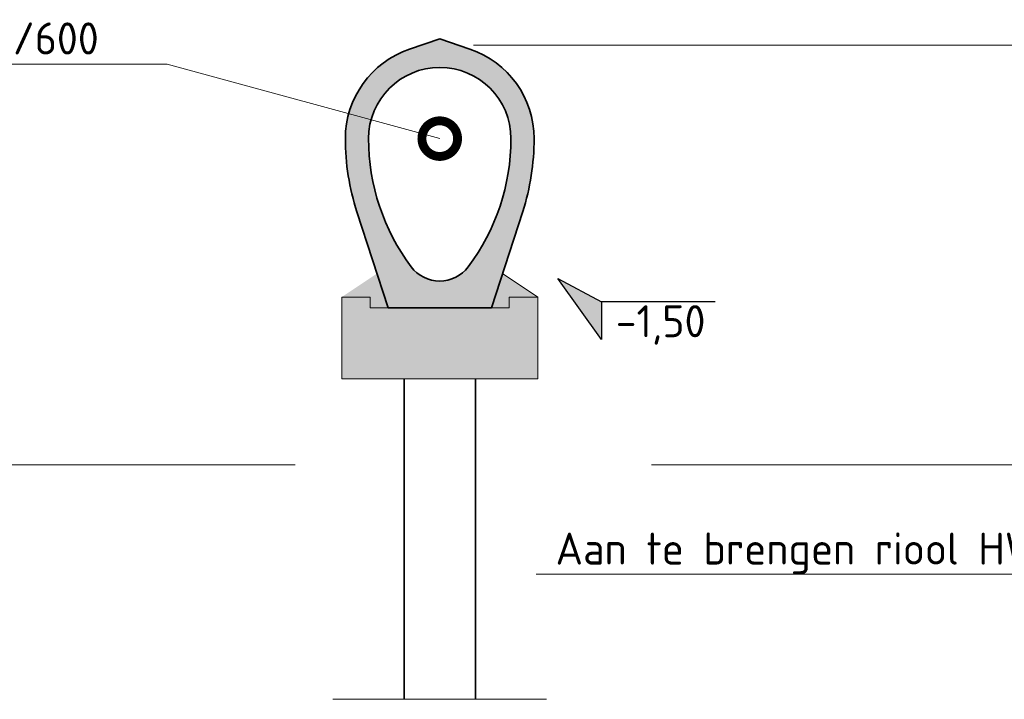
# Model space of a CAD drawing. Header units: metres. Extents: x 92403 to 95147, y 464428 to 465602.
# Tile 119 of 256: x 92441.46 to 92444.23, y 465192.81 to 465194.71. Entities that reach past the tile are written whole.
import ezdxf
from ezdxf import colors
from ezdxf.entities.mleader import LeaderData, LeaderLine
from ezdxf.enums import TextEntityAlignment as Align
from ezdxf.math import Vec2, Vec3

# ---------------------------------------------------------------- set-up
doc = ezdxf.new("R2010")
doc.units = ezdxf.units.M
doc.linetypes.add('AL-NAP_LIJN', pattern=[15.25, 12, -1.5, 0.25, -1.5])
doc.linetypes.add('XX-AFBREEK', pattern=[7, 4, -1, 1, -1])
doc.layers.get('0').update_dxf_attribs({"linetype": 'CONTINUOUS'})
doc.layers.add('00_ 06-gps', color=7, linetype='CONTINUOUS')
for name, color, linetype, lineweight in [('B-WE-VH-VERHARDING_FUNDERING-A-100', 252, 'CONTINUOUS', 18), ('X-XX-AL-AFBREEKLIJN-G', 7, 'XX-AFBREEK', 18), ('X-XX-AL-DETAIL1-T18', 7, 'CONTINUOUS', 18), ('X-XX-AL-DETAIL3-G', 7, 'CONTINUOUS', 35), ('X-XX-AL-HOOGTELABEL-S', 7, 'CONTINUOUS', 25), ('X-XX-AL-NAP-G', 7, 'AL-NAP_LIJN', 18), ('X-XX-AL-RMB - profiel', 7, 'CONTINUOUS', 9)]:
    doc.layers.add(name, color=color, linetype=linetype, lineweight=lineweight)
doc.styles.add('NLCS-ISO', font='NLCS-ISO.ttf')
doc.styles.add('NLCS-ISO-M50-T18', font='NLCS-ISO.ttf', dxfattribs={"height": 0.09})

# ---------------------------------------------------------------- blocks, each defined once
blk = doc.blocks.new('SAL-HOOGTELABEL_02-SO')
for p, q in [((2.461, 3.435), (0, 0)), ((2.461, 1.312), (2.461, 3.435)), ((0, 0), (2.461, 1.312)), ((8.838, 1.312), (2.461, 1.312))]:
    blk.add_line(p, q)
blk.add_solid([(2.461, 3.435), (0, 0), (2.461, 1.312)])
at = {"style": 'NLCS-ISO'}
blk.add_attdef('...', text='', height=1.8, dxfattribs=at).set_placement((5.773, 2.615), align=Align.MIDDLE)
blk = doc.blocks.new('_DotSmall')
at = {"const_width": 0.5}
blk.add_lwpolyline([(-0.0625, 0, 1), (0.0625, 0, 1)], format="xyb", close=True, dxfattribs=at)

msp = doc.modelspace()

# ---------------------------------------------------------------- hatches: boundary and pattern name
at = {"layer": '00_ 06-gps'}
h = msp.add_hatch(color=252, dxfattribs=at)
h.dxf.hatch_style = 1
edge = h.paths.add_edge_path()
edge.add_line((92442.556804, 465194.631236), (92442.641804, 465194.660236))
edge.add_line((92442.641804, 465194.660236), (92442.72648, 465194.631344))
edge.add_arc((92442.641804, 465194.380236), 0.265, 0, 71.365414, ccw=False)
edge.add_arc((92442.226381, 465194.381451), 0.680425, 342.358036, 359.897698, ccw=False)
edge.add_line((92442.874804, 465194.175236), (92442.786804, 465193.905236))
edge.add_line((92442.786804, 465193.905236), (92442.496804, 465193.905236))
edge.add_line((92442.496804, 465193.905236), (92442.40945, 465194.174437))
edge.add_arc((92443.041804, 465194.380236), 0.665, 180, 198.027458, ccw=False)
edge.add_arc((92442.641809, 465194.380235), 0.265005, 108.709354, 179.99965, ccw=False)
edge = h.paths.add_edge_path(flags=16)
edge.add_arc((92442.641804, 465194.380236), 0.2, 0, 180, ccw=False)
edge.add_arc((92442.241804, 465194.380236), 0.6, -36.870719, 0, ccw=False)
edge.add_arc((92442.641804, 465194.080252), 0.100009, 216.860442, 323.117993, ccw=False)
edge.add_arc((92443.041804, 465194.380236), 0.6, 180, 216.867125, ccw=False)
at = {"layer": 'B-WE-VH-VERHARDING_FUNDERING-A-100'}
h = msp.add_hatch(color=256, dxfattribs=at)
h.dxf.hatch_style = 1
h.paths.add_polyline_path([(92442.916804, 465193.905236), (92442.916804, 465193.935236), (92442.836804, 465193.935236), (92442.836804, 465193.905236), (92442.446804, 465193.905236), (92442.446804, 465193.935236), (92442.366804, 465193.935236), (92442.366804, 465193.905236), (92442.366804, 465193.705236), (92442.916804, 465193.705236)])
h.paths.add_polyline_path([(92442.81813, 465194.001347), (92442.786804, 465193.905236), (92442.836804, 465193.905236), (92442.836804, 465193.935236), (92442.916804, 465193.935236)])
h.paths.add_polyline_path([(92442.465592, 465194.001423), (92442.366804, 465193.935236), (92442.446804, 465193.935236), (92442.446804, 465193.905236), (92442.496804, 465193.905236)])

# ---------------------------------------------------------------- linework, layer by layer
at = {"layer": 'X-XX-AL-AFBREEKLIJN-G', "ltscale": 0.5}
msp.add_line((92442.341804, 465192.805557), (92442.941804, 465192.805557), dxfattribs=at)
at = {"layer": 'X-XX-AL-AFBREEKLIJN-G', "color": 251, "flags": 128}
msp.add_lwpolyline([(92454.236302, 465193.4645), (92429.142167, 465193.4645)], dxfattribs=at)
at = {"layer": 'X-XX-AL-DETAIL3-G'}
for p, q in [((92442.541804, 465193.705236), (92442.541804, 465192.805557)), ((92442.741804, 465193.705236), (92442.741804, 465192.805557))]:
    msp.add_line(p, q, dxfattribs=at)
at = {"layer": 'X-XX-AL-DETAIL3-G', "flags": 128}
for points in [[(92442.556804, 465194.631236), (92442.641804, 465194.660236), (92442.72648, 465194.631344, -0.32186121), (92442.906804, 465194.380236, -0.07668098), (92442.874804, 465194.175236), (92442.786804, 465193.905236), (92442.496804, 465193.905236), (92442.40945, 465194.174437, -0.07882226), (92442.376804, 465194.380236, -0.32149954), (92442.556804, 465194.631236)], [(92442.441804, 465194.380236, -1), (92442.841804, 465194.380236, -0.16228134), (92442.721799, 465194.020229, -0.49998552), (92442.561787, 465194.02026, -0.16226524), (92442.441804, 465194.380236)]]:
    msp.add_lwpolyline(points, format="xyb", close=True, dxfattribs=at)
at = {"layer": 'X-XX-AL-NAP-G', "color": 142, "flags": 128}
msp.add_lwpolyline([(92454.736302, 465194.642312), (92428.042167, 465194.642312)], dxfattribs=at)
at = {"layer": 'X-XX-AL-RMB - profiel', "flags": 128}
msp.add_lwpolyline([(92442.916804, 465193.935236), (92442.81813, 465194.001347)], dxfattribs=at)
msp.add_lwpolyline([(92442.366804, 465193.935236), (92442.366804, 465193.905236), (92442.366804, 465193.705236), (92442.916804, 465193.705236), (92442.916804, 465193.905236), (92442.916804, 465193.935236), (92442.836804, 465193.935236), (92442.836804, 465193.905236), (92442.446804, 465193.905236), (92442.446804, 465193.935236)], close=True, dxfattribs=at)

# ---------------------------------------------------------------- block references
at = {"layer": 'X-XX-AL-HOOGTELABEL-S'}
ref = msp.add_blockref('SAL-HOOGTELABEL_02-SO', (92442.973218, 465193.987743), dxfattribs=dict(at, xscale=-0.05000000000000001, yscale=0.05, zscale=0.05, rotation=180))
ref.add_attrib('...', '-1,50', dxfattribs={"layer": '0', "height": 0.09, "style": 'NLCS-ISO'}).set_placement((92443.261855, 465193.85698), align=Align.MIDDLE)

# ---------------------------------------------------------------- leaders
at = {"layer": 'X-XX-AL-DETAIL1-T18'}
ml = msp.add_multileader_mtext('Standard', dxfattribs=at)
ml.set_content('{\\C256;Te handhaven volgeschuimd riool beton 400/600}', color=10, style='NLCS-ISO-M50-T18')
ml.set_leader_properties(color=256, lineweight=-1)
ml.set_arrow_properties(name='DOTSMALL')
ml.build(insert=Vec2(0, 0))
ml.multileader.update_dxf_attribs({"text_left_attachment_type": 5, "text_right_attachment_type": 5, "dogleg_length": 0.09, "arrow_head_size": 0.2})
ctx = ml.context
ctx.base_point, ctx.char_height, ctx.arrow_head_size, ctx.landing_gap_size, ctx.plane_origin = Vec3(92439.041458, 465194.589604), 0.09, 0.2, 0.045, Vec3(92442.4957, 465195.28008)
ctx.left_attachment, ctx.right_attachment = 5, 5
notes = []
notes.append((ctx, [(0, (1, 1, 0), (92441.876458, 465194.589604), (-1, 0), 0.09, [(0, [(92442.641804, 465194.380236)], 0, [])])]))
ctx.mtext.insert, ctx.mtext.width, ctx.mtext.flow_direction = Vec3(92439.086458, 465194.706604), 3.00834132, 5
ml = msp.add_multileader_mtext('Standard', dxfattribs=at)
ml.set_content('{\\C256;Aan te brengen riool HWA PVC %%C500 mm}', color=10, style='NLCS-ISO-M50-T18')
ml.set_leader_properties(color=256, lineweight=-1)
ml.set_arrow_properties(name='DOTSMALL')
ml.build(insert=Vec2(0, 0))
ml.multileader.update_dxf_attribs({"text_left_attachment_type": 5, "text_right_attachment_type": 5, "dogleg_length": 0.09, "arrow_head_size": 0.2})
ctx = ml.context
ctx.base_point, ctx.char_height, ctx.arrow_head_size, ctx.landing_gap_size, ctx.plane_origin = Vec3(92442.921942, 465193.156877), 0.09, 0.2, 0.045, Vec3(92445.721383, 465194.705865)
ctx.left_attachment, ctx.right_attachment = 5, 5
notes.append((ctx, [(0, (1, 1, 0), (92445.360942, 465193.156877), (-1, 0), 0.09, [(0, [(92445.867487, 465193.806021)], 0, [])])]))
ctx.mtext.insert, ctx.mtext.width, ctx.mtext.flow_direction = Vec3(92442.966942, 465193.273877), 3.00834132, 5
for ctx, leaders in notes:
    for number, flags, end, landing, length, lines in leaders:
        leader = LeaderData()
        leader.index, (leader.has_last_leader_line, leader.has_dogleg_vector, leader.attachment_direction) = number, flags
        leader.last_leader_point, leader.dogleg_vector, leader.dogleg_length = Vec3(end), Vec3(landing), length
        for number, points, colour, breaks in lines:
            line = LeaderLine()
            line.index, line.vertices, line.color, line.breaks = number, Vec3.list(points), colors.encode_raw_color(colour), breaks
            leader.lines.append(line)
        ctx.leaders.append(leader)

doc.saveas('drawing.dxf')
